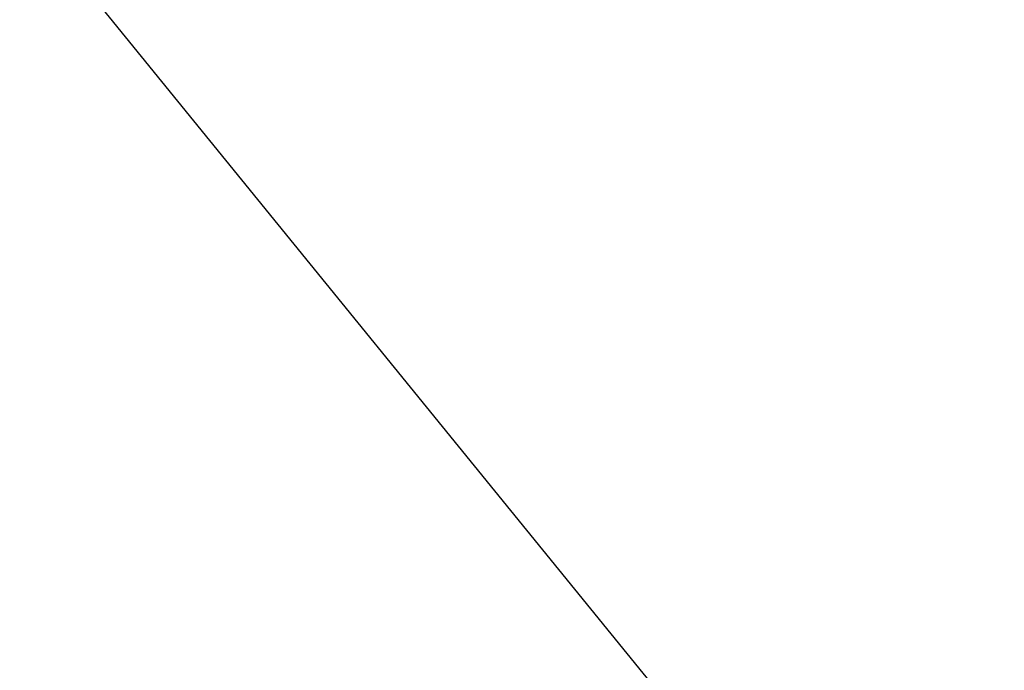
# Model space of a CAD drawing. Extents: x 0 to 363660, y 0 to 4201329.
# Tile 148 of 256: x 360217.62 to 360219.69, y 4200493.33 to 4200494.71. Entities that reach past the tile are written whole.
import ezdxf

# ---------------------------------------------------------------- set-up
doc = ezdxf.new("R2010")
doc.units = 0
doc.header["$LTSCALE"] = 0.5
doc.header["$MEASUREMENT"] = 0
doc.layers.add('(014) Водопровод', color=5, linetype='ИК_Водопровод -------в--------')
doc.layers.add('.', color=7, linetype='Continuous', lineweight=15)
doc.styles.get("Standard").update_dxf_attribs({"font": 'times.ttf'})
doc.linetypes.add('ИК_Водопровод -------в--------', pattern='A,9,-0.6,["В",Standard,S=1.2,R=0,X=0,Y=-0.6],-1.2', length=10.8)

# ---------------------------------------------------------------- blocks, each defined once
blk = doc.blocks.new('gergrgrre')
at = {"layer": '(014) Водопровод', "flags": 128}
blk.add_lwpolyline([(360036.4378, 4200773.0145), (360047.0977, 4200750.3105), (360089.7596, 4200681.101), (360107.6188, 4200655.7963), (360141.8255, 4200594.0387), (360149.3453, 4200579.9984), (360206.507, 4200508.6105), (360230.262, 4200479.3873), (360306.2812, 4200388.525), (360409.1536, 4200291.5533), (360456.1144, 4200244.1908), (360490.7928, 4200199.3371)], dxfattribs=at)

msp = doc.modelspace()

# ---------------------------------------------------------------- hatches: boundary and pattern name
at = {"layer": '.', "ltscale": 0.149071}
h = msp.add_hatch(color=256, dxfattribs=at)
h.dxf.hatch_style = 1
h.set_gradient(color1=(255, 255, 255), tint=1)
h.paths.add_polyline_path([(359890.2408, 4200193.8911), (361190.2408, 4200193.8911), (361190.2408, 4201328.8911), (359890.2408, 4201328.8911)])
h.paths.add_polyline_path([(359905.2408, 4201313.8911), (361175.2408, 4201313.8911), (361175.2408, 4200208.8911), (359905.2408, 4200208.8911)], flags=16)

# ---------------------------------------------------------------- block references
at = {"linetype": 'Continuous'}
msp.add_blockref('gergrgrre', (0, 0), dxfattribs=at)

doc.saveas('drawing.dxf')
